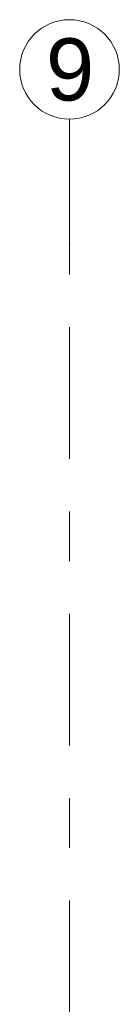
# Model space of a CAD drawing. Header units: metres. Extents: x -3.6 to 84.5, y -11 to 16.8.
# Tile 109 of 225: x 29.23 to 29.43, y 14.826 to 16.805. Entities that reach past the tile are written whole.
import ezdxf

# ---------------------------------------------------------------- set-up
doc = ezdxf.new("R2010")
doc.units = ezdxf.units.M
doc.header["$MEASUREMENT"] = 0
doc.linetypes.add('Strichlinie doppelt', pattern=[0.546806, 0.264583, -0.105833, 0.070556, -0.105833])
doc.layers.add('451 - Universal.Achsen Raster', color=7, linetype='Continuous')
doc.styles.add('ERSTELLTER_STIL_2', font='txt')

msp = doc.modelspace()

# ---------------------------------------------------------------- linework, layer by layer
at = {"layer": '451 - Universal.Achsen Raster', "color": 160, "linetype": 'Strichlinie doppelt', "lineweight": 9, "true_color": 0x3232ff}
for p, q in [((29.33, 16.355), (29.33, 16.605)), ((29.33, -10.585), (29.33, 16.355))]:
    msp.add_line(p, q, dxfattribs=at)
at = {"layer": '451 - Universal.Achsen Raster', "color": 160, "linetype": 'Continuous', "lineweight": 9, "true_color": 0x3232ff}
msp.add_circle((29.33, 16.705), 0.1, dxfattribs=at)
at = {"layer": '451 - Universal.Achsen Raster', "color": 160, "linetype": 'Strichlinie doppelt', "lineweight": 9, "true_color": 0x3232ff}
msp.add_point((29.33, 16.355), dxfattribs=at)
msp.add_point((29.33, 16.355), dxfattribs=at)

# ---------------------------------------------------------------- texts
at = {"layer": '451 - Universal.Achsen Raster', "color": 160, "lineweight": 9, "true_color": 0x3232ff, "insert": (29.2826, 16.7675), "char_height": 0.125, "attachment_point": 1, "style": 'ERSTELLTER_STIL_2'}
msp.add_mtext('\\A1;{\\pql;\\pt0;\\fArial|b0|i0|c0|p38;9}', dxfattribs=at)

doc.saveas('drawing.dxf')
